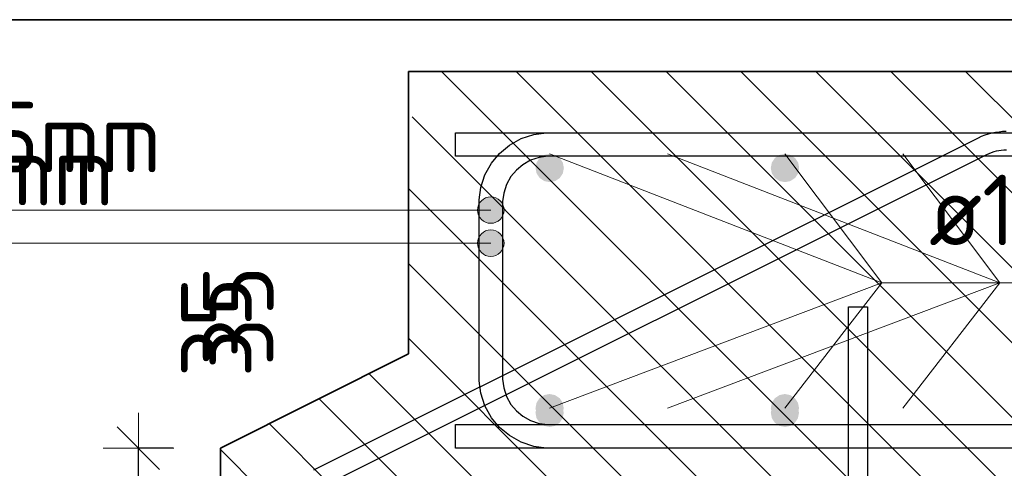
# Model space of a CAD drawing. Header units: metres. Extents: x -38 to 97, y -15 to 21.
# Tile 80 of 256: x 71.916 to 72.334, y 1.081 to 1.272. Entities that reach past the tile are written whole.
import ezdxf

# ---------------------------------------------------------------- set-up
doc = ezdxf.new("R2010")
doc.units = ezdxf.units.M
doc.header["$PDMODE"] = 65
for name, color, linetype, lineweight in [('XR$4$Арм. стержнями верхней зоны', 180, 'Continuous', 35), ('XR$4$Арм. стержнями нижней зоны', 180, 'Continuous', 35), ('XR$4$Арм.стержн. Арматура края', 96, 'Continuous', 35), ('XR$4$Арм.стержн. Доп. арматура', 180, 'Continuous', 35), ('XR$4$Размерная линия (1)', 7, 'Continuous', 13), ('XR$5$Арм. стержнями верхней зоны', 180, 'Continuous', 35), ('XR$5$Арм. стержнями нижней зоны', 180, 'Continuous', 35), ('XR$5$Арм.стержн. Арматура края', 96, 'Continuous', 35), ('XR$5$Арм.стержн. Доп. арматура', 180, 'Continuous', 35), ('XR$5$Размерная линия (1)', 7, 'Continuous', 13), ('XR$6$Текст_ примечание', 7, 'Continuous', 13)]:
    doc.layers.add(name, color=color, linetype=linetype, lineweight=lineweight)
doc.styles.add('ISOCPEUR', font='txt')
doc.dimstyles.new('DIMSTYLE_32', dxfattribs={"dimtxt": 0.03, "dimasz": 0.03, "dimexe": 0, "dimexo": 0, "dimgap": 0.015, "dimtad": 0, "dimdec": 0, "dimlfac": 1000, "dimrnd": 5, "dimzin": 12, "dimdsep": 46, "dimtxsty": 'ISOCPEUR', "dimblk1": 'ALL_ML_STRICH', "dimblk2": 'ALL_ML_STRICH', "dimsah": 1, "dimcen": 0, "dimclrd": 7, "dimclre": 256, "dimclrt": 7, "dimadec": 0, "dimazin": 0, "dimtfac": 1, "dimtdec": 0, "dimtix": 1, "dimtmove": 2, "dimatfit": 3, "dimfxl": 0, "dimtvp": 1.2, "dimtzin": 0, "dimlwd": 0, "dimlwe": -3, "dimarcsym": 0})
pattern_1 = [(135, (0, 0), (-0.031819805, -0.031819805), [0.4, -0.05, 0, -0.05]), (135, (-0.01591, -0.01591), (-0.031819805, -0.031819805), [0.8, -0.1, 0.1, -0.1])]

# ---------------------------------------------------------------- blocks, each defined once
blk = doc.blocks.new('ALL_ML_STRICH')
at = {"color": 0, "linetype": 'ByBlock', "lineweight": -2}
for p, q in [((0, -0.5), (0, 0.5)), ((-0.3, -0.3), (0.3, 0.3)), ((-1, 0), (0.5, 0))]:
    blk.add_line(p, q, dxfattribs=at)
blk = doc.blocks.new('*D545')
at = {"layer": 'DEFPOINTS', "color": 7, "linetype": 'Continuous', "lineweight": 13, "transparency": 33554687}
for p in [(72.00104, 1.08971), (71.96621, 1.05471), (72.04097, 1.05471)]:
    blk.add_point(p, dxfattribs=at)
at = {"layer": 'XR$4$Размерная линия (1)', "color": 9, "linetype": 'Continuous', "lineweight": -2, "true_color": 0xc7c7c7, "transparency": 33554687}
for p, q in [((71.98104, 1.08971), (71.96621, 1.08971)), ((72.02097, 1.05471), (71.96621, 1.05471))]:
    blk.add_line(p, q, dxfattribs=at)
at = {"layer": 'XR$4$Размерная линия (1)', "color": 7, "linetype": 'Continuous', "lineweight": -2, "transparency": 33554687}
blk.add_line((71.96621, 1.05471), (71.96621, 1.08971), dxfattribs=at)
at = {"layer": 'XR$4$Размерная линия (1)', "color": 7, "linetype": 'Continuous', "lineweight": 13, "transparency": 33554687, "xscale": 0.03, "yscale": 0.03, "zscale": 0.03}
for p, rotation in [((71.96621, 1.08971), 90), ((71.96621, 1.05471), 270)]:
    blk.add_blockref('ALL_ML_STRICH', p, dxfattribs=dict(at, rotation=rotation))
at = {"layer": 'XR$4$Размерная линия (1)', "color": 7, "linetype": 'Continuous', "lineweight": 13, "transparency": 33554687, "insert": (71.99937, 1.14115), "char_height": 0.03, "width": 0.06, "attachment_point": 5, "rotation": 90, "style": 'ISOCPEUR'}
blk.add_mtext('\\A1;{35}', dxfattribs=at)
blk = doc.blocks.new('*D869')
at = {"layer": 'DEFPOINTS', "color": 7, "linetype": 'Continuous', "lineweight": 13, "transparency": 33554687}
for p in [(72.00104, 1.08971), (71.96621, 1.05471), (72.04097, 1.05471)]:
    blk.add_point(p, dxfattribs=at)
at = {"layer": 'XR$5$Размерная линия (1)', "color": 9, "linetype": 'Continuous', "lineweight": -2, "true_color": 0xc7c7c7, "transparency": 33554687}
for p, q in [((71.98104, 1.08971), (71.96621, 1.08971)), ((72.02097, 1.05471), (71.96621, 1.05471))]:
    blk.add_line(p, q, dxfattribs=at)
at = {"layer": 'XR$5$Размерная линия (1)', "color": 7, "linetype": 'Continuous', "lineweight": -2, "transparency": 33554687}
blk.add_line((71.96621, 1.05471), (71.96621, 1.08971), dxfattribs=at)
at = {"layer": 'XR$5$Размерная линия (1)', "color": 7, "linetype": 'Continuous', "lineweight": 13, "transparency": 33554687, "xscale": 0.03, "yscale": 0.03, "zscale": 0.03}
for p, rotation in [((71.96621, 1.08971), 90), ((71.96621, 1.05471), 270)]:
    blk.add_blockref('ALL_ML_STRICH', p, dxfattribs=dict(at, rotation=rotation))
at = {"layer": 'XR$5$Размерная линия (1)', "color": 7, "linetype": 'Continuous', "lineweight": 13, "transparency": 33554687, "insert": (72.00864, 1.14588), "char_height": 0.03, "width": 0.06, "attachment_point": 5, "rotation": 90, "style": 'ISOCPEUR'}
blk.add_mtext('\\A1;{35}', dxfattribs=at)

msp = doc.modelspace()

# ---------------------------------------------------------------- hatches: boundary and pattern name
at = {"linetype": 'Continuous', "lineweight": 13, "transparency": 33554687}
h = msp.add_hatch(dxfattribs=at)
h.set_pattern_fill('__________540', scale=0.015, style=0, pattern_type=2)
h.set_pattern_definition(pattern_1)
h.paths.add_polyline_path([(72.08104, 1.24971), (72.08104, 1.12971), (72.00104, 1.08971), (72.00104, 1.04971), (72.61695, 1.04971), (72.61695, 1.24971)], flags=0)
h = msp.add_hatch(dxfattribs=at)
h.set_pattern_fill('__________540', scale=0.015, style=0, pattern_type=2)
h.set_pattern_definition(pattern_1)
h.paths.add_polyline_path([(72.08104, 1.24971), (72.08104, 1.12971), (72.00104, 1.08971), (72.00104, 1.04971), (72.61695, 1.04971), (72.61695, 1.24971)], flags=0)
at = {"layer": 'XR$4$Арм.стержн. Арматура края', "linetype": 'Continuous', "lineweight": 13, "transparency": 33554687}
for points in [[(72.11113, 1.17959), (72.11315, 1.17194), (72.11315, 1.18161)], [(72.11315, 1.18161), (72.11597, 1.17115), (72.11597, 1.1824)], [(72.11315, 1.18161), (72.11315, 1.17194), (72.11597, 1.17115)], [(72.11597, 1.1824), (72.11597, 1.17115), (72.11878, 1.17194)], [(72.11597, 1.1824), (72.11878, 1.17194), (72.11878, 1.18161)], [(72.11878, 1.18161), (72.11878, 1.17194), (72.1208, 1.17396)], [(72.11878, 1.18161), (72.1208, 1.17396), (72.1208, 1.17959)], [(72.11113, 1.17396), (72.11113, 1.17959), (72.11034, 1.17678)], [(72.11113, 1.17959), (72.11113, 1.17396), (72.11315, 1.17194)], [(72.1208, 1.17959), (72.1208, 1.17396), (72.12159, 1.17678)]]:
    msp.add_hatch(color=7, dxfattribs=at).paths.add_polyline_path(points)
at = {"layer": 'XR$4$Арм.стержн. Доп. арматура', "linetype": 'Continuous', "lineweight": 50, "transparency": 33554687}
for points in [[(72.14697, 1.20871), (72.14651, 1.21101), (72.14521, 1.21296), (72.14326, 1.21426), (72.14097, 1.21471), (72.13867, 1.21426), (72.13672, 1.21296), (72.13542, 1.21101), (72.13497, 1.20871), (72.13542, 1.20642), (72.13672, 1.20447), (72.13867, 1.20317), (72.14097, 1.20271), (72.14326, 1.20317), (72.14521, 1.20447), (72.14651, 1.20642)], [(72.24697, 1.20871), (72.24651, 1.21101), (72.24521, 1.21296), (72.24326, 1.21426), (72.24097, 1.21471), (72.23867, 1.21426), (72.23672, 1.21296), (72.23542, 1.21101), (72.23497, 1.20871), (72.23542, 1.20642), (72.23672, 1.20447), (72.23867, 1.20317), (72.24097, 1.20271), (72.24326, 1.20317), (72.24521, 1.20447), (72.24651, 1.20642)], [(72.14697, 1.10471), (72.14651, 1.10701), (72.14521, 1.10896), (72.14326, 1.11026), (72.14097, 1.11071), (72.13867, 1.11026), (72.13672, 1.10896), (72.13542, 1.10701), (72.13497, 1.10471), (72.13542, 1.10242), (72.13672, 1.10047), (72.13867, 1.09917), (72.14097, 1.09871), (72.14326, 1.09917), (72.14521, 1.10047), (72.14651, 1.10242)], [(72.24697, 1.10471), (72.24651, 1.10701), (72.24521, 1.10896), (72.24326, 1.11026), (72.24097, 1.11071), (72.23867, 1.11026), (72.23672, 1.10896), (72.23542, 1.10701), (72.23497, 1.10471), (72.23542, 1.10242), (72.23672, 1.10047), (72.23867, 1.09917), (72.24097, 1.09871), (72.24326, 1.09917), (72.24521, 1.10047), (72.24651, 1.10242)]]:
    msp.add_hatch(color=34, dxfattribs=at).paths.add_polyline_path(points)
at = {"layer": 'XR$5$Арм.стержн. Арматура края', "linetype": 'Continuous', "lineweight": 13, "transparency": 33554687}
for points in [[(72.11113, 1.18803), (72.11113, 1.19366), (72.11034, 1.19085)], [(72.11113, 1.19366), (72.11315, 1.18601), (72.11315, 1.19568)], [(72.11113, 1.19366), (72.11113, 1.18803), (72.11315, 1.18601)], [(72.11315, 1.19568), (72.11597, 1.18522), (72.11597, 1.19647)], [(72.11315, 1.19568), (72.11315, 1.18601), (72.11597, 1.18522)], [(72.11597, 1.19647), (72.11597, 1.18522), (72.11878, 1.18601)], [(72.11597, 1.19647), (72.11878, 1.18601), (72.11878, 1.19568)], [(72.11878, 1.19568), (72.11878, 1.18601), (72.1208, 1.18803)], [(72.11878, 1.19568), (72.1208, 1.18803), (72.1208, 1.19366)], [(72.1208, 1.19366), (72.1208, 1.18803), (72.12159, 1.19085)]]:
    msp.add_hatch(color=7, dxfattribs=at).paths.add_polyline_path(points)
at = {"layer": 'XR$5$Арм.стержн. Доп. арматура', "linetype": 'Continuous', "lineweight": 50, "transparency": 33554687}
for points in [[(72.14704, 1.20871), (72.14659, 1.21101), (72.14529, 1.21296), (72.14334, 1.21426), (72.14104, 1.21471), (72.13875, 1.21426), (72.1368, 1.21296), (72.1355, 1.21101), (72.13504, 1.20871), (72.1355, 1.20642), (72.1368, 1.20447), (72.13875, 1.20317), (72.14104, 1.20271), (72.14334, 1.20317), (72.14529, 1.20447), (72.14659, 1.20642)], [(72.24704, 1.20871), (72.24659, 1.21101), (72.24529, 1.21296), (72.24334, 1.21426), (72.24104, 1.21471), (72.23875, 1.21426), (72.2368, 1.21296), (72.2355, 1.21101), (72.23504, 1.20871), (72.2355, 1.20642), (72.2368, 1.20447), (72.23875, 1.20317), (72.24104, 1.20271), (72.24334, 1.20317), (72.24529, 1.20447), (72.24659, 1.20642)], [(72.14697, 1.10671), (72.14651, 1.10901), (72.14521, 1.11096), (72.14326, 1.11226), (72.14097, 1.11271), (72.13867, 1.11226), (72.13672, 1.11096), (72.13542, 1.10901), (72.13497, 1.10671), (72.13542, 1.10442), (72.13672, 1.10247), (72.13867, 1.10117), (72.14097, 1.10071), (72.14326, 1.10117), (72.14521, 1.10247), (72.14651, 1.10442)], [(72.24697, 1.10671), (72.24651, 1.10901), (72.24521, 1.11096), (72.24326, 1.11226), (72.24097, 1.11271), (72.23867, 1.11226), (72.23672, 1.11096), (72.23542, 1.10901), (72.23497, 1.10671), (72.23542, 1.10442), (72.23672, 1.10247), (72.23867, 1.10117), (72.24097, 1.10071), (72.24326, 1.10117), (72.24521, 1.10247), (72.24651, 1.10442)]]:
    msp.add_hatch(color=34, dxfattribs=at).paths.add_polyline_path(points)

# ---------------------------------------------------------------- linework, layer by layer
at = {"color": 7, "linetype": 'Continuous', "lineweight": 35, "transparency": 33554687}
for p, q in [((72.08104, 1.24971), (72.08104, 1.12971)), ((72.61695, 1.24971), (72.08104, 1.24971)), ((72.08104, 1.24971), (72.08104, 1.12971)), ((72.61695, 1.24971), (72.08104, 1.24971)), ((72.08104, 1.12971), (72.00104, 1.08971)), ((72.08104, 1.12971), (72.00104, 1.08971)), ((72.00104, 1.08971), (72.00104, 1.04971)), ((72.00104, 1.08971), (72.00104, 1.04971))]:
    msp.add_line(p, q, dxfattribs=at)
at = {"layer": 'XR$4$Арм. стержнями верхней зоны', "color": 4, "linetype": 'Continuous', "lineweight": 25, "transparency": 33554687}
msp.add_lwpolyline([(72.10104, 1.22371), (72.62195, 1.22371), (72.62195, 1.21371), (72.10104, 1.21371), (72.10104, 1.22371)], dxfattribs=at)
at = {"layer": 'XR$4$Арм. стержнями нижней зоны', "color": 4, "linetype": 'Continuous', "lineweight": 25, "transparency": 33554687}
msp.add_lwpolyline([(72.10104, 1.09971), (72.62195, 1.09971), (72.62195, 1.08971), (72.10104, 1.08971), (72.10104, 1.09971)], dxfattribs=at)
at = {"layer": 'XR$4$Арм.стержн. Арматура края', "color": 7, "linetype": 'Continuous', "lineweight": 13, "transparency": 33554687}
for p, q in [((72.11597, 1.1824), (72.11597, 1.1824)), ((71.70434, 1.17678), (72.06434, 1.17678)), ((72.06434, 1.17678), (72.11597, 1.17678)), ((72.11034, 1.17678), (72.11034, 1.17678)), ((72.12159, 1.17678), (72.12159, 1.17678)), ((72.11597, 1.17115), (72.11597, 1.17115))]:
    msp.add_line(p, q, dxfattribs=at)
at = {"layer": 'XR$4$Арм.стержн. Арматура края', "color": 40, "linetype": 'Continuous', "lineweight": 25, "transparency": 33554687}
for points in [[(72.0407, 1.08045), (72.32321, 1.22157), (72.32458, 1.22219), (72.32601, 1.22274), (72.32747, 1.22321), (72.32895, 1.2236), (72.33044, 1.22391), (72.33196, 1.22414), (72.33349, 1.22429), (72.33498, 1.22435)], [(72.33515, 1.21635), (72.33403, 1.2163), (72.33294, 1.2162), (72.33185, 1.21604), (72.33078, 1.21581), (72.32973, 1.21554), (72.32869, 1.2152), (72.32766, 1.2148), (72.32664, 1.21434), (72.04462, 1.07347)], [(72.26804, 0.94194), (72.26804, 1.14971), (72.27604, 1.14971)], [(72.27604, 1.14971), (72.27604, 0.94139)]]:
    msp.add_lwpolyline(points, dxfattribs=at)
at = {"layer": 'XR$4$Арм.стержн. Арматура края', "color": 4, "linetype": 'Continuous', "lineweight": 25, "transparency": 33554687}
for points in [[(72.61097, 1.08971), (72.13953, 1.08971), (72.13432, 1.09044), (72.12888, 1.09223), (72.12387, 1.09504), (72.11974, 1.09849), (72.11629, 1.10261), (72.11349, 1.10762), (72.11169, 1.11306), (72.11097, 1.11828), (72.11097, 1.19515), (72.11169, 1.20036), (72.11349, 1.2058), (72.11629, 1.21081), (72.11974, 1.21494), (72.12387, 1.21839), (72.12888, 1.22119), (72.13432, 1.22299), (72.13953, 1.22371), (72.61097, 1.22371)], [(72.61097, 1.21371), (72.14022, 1.21371), (72.13659, 1.21321), (72.13292, 1.212), (72.12956, 1.21012), (72.12684, 1.20784), (72.12456, 1.20511), (72.12268, 1.20176), (72.12147, 1.19809), (72.12097, 1.19446), (72.12097, 1.11897), (72.12147, 1.11533), (72.12268, 1.11167), (72.12456, 1.10831), (72.12684, 1.10558), (72.12956, 1.10331), (72.13292, 1.10143), (72.13659, 1.10022), (72.14022, 1.09971), (72.61097, 1.09971)]]:
    msp.add_lwpolyline(points, dxfattribs=at)
at = {"layer": 'XR$4$Арм.стержн. Арматура края', "color": 7, "linetype": 'Continuous', "lineweight": 13, "transparency": 33554687}
msp.add_circle((72.11597, 1.17678), 0.00563, dxfattribs=at)
at = {"layer": 'XR$4$Арм.стержн. Доп. арматура', "color": 7, "linetype": 'Continuous', "lineweight": 13, "transparency": 33554687}
for q in [(72.14097, 1.21471), (72.24097, 1.21471), (72.14097, 1.10671), (72.24097, 1.10671), (72.50822, 1.15987)]:
    msp.add_line((72.28222, 1.15987), q, dxfattribs=at)
at = {"layer": 'XR$5$Арм. стержнями верхней зоны', "color": 4, "linetype": 'Continuous', "lineweight": 25, "transparency": 33554687}
msp.add_lwpolyline([(72.10104, 1.22371), (72.62195, 1.22371), (72.62195, 1.21371), (72.10104, 1.21371), (72.10104, 1.22371)], dxfattribs=at)
at = {"layer": 'XR$5$Арм. стержнями нижней зоны', "color": 4, "linetype": 'Continuous', "lineweight": 25, "transparency": 33554687}
msp.add_lwpolyline([(72.10104, 1.09971), (72.62195, 1.09971), (72.62195, 1.08971), (72.10104, 1.08971), (72.10104, 1.09971)], dxfattribs=at)
at = {"layer": 'XR$5$Арм.стержн. Арматура края', "color": 7, "linetype": 'Continuous', "lineweight": 13, "transparency": 33554687}
for p, q in [((72.11597, 1.19647), (72.11597, 1.19647)), ((71.72442, 1.19085), (72.07442, 1.19085)), ((72.07442, 1.19085), (72.11597, 1.19085)), ((72.11034, 1.19085), (72.11034, 1.19085)), ((72.12159, 1.19085), (72.12159, 1.19085)), ((72.11597, 1.18522), (72.11597, 1.18522))]:
    msp.add_line(p, q, dxfattribs=at)
at = {"layer": 'XR$5$Арм.стержн. Арматура края', "color": 40, "linetype": 'Continuous', "lineweight": 25, "transparency": 33554687}
for points in [[(72.0407, 1.08045), (72.32321, 1.22157), (72.32458, 1.22219), (72.32601, 1.22274), (72.32747, 1.22321), (72.32895, 1.2236), (72.33044, 1.22391), (72.33196, 1.22414), (72.33349, 1.22429), (72.33498, 1.22435)], [(72.33515, 1.21635), (72.33403, 1.2163), (72.33294, 1.2162), (72.33185, 1.21604), (72.33078, 1.21581), (72.32973, 1.21554), (72.32869, 1.2152), (72.32766, 1.2148), (72.32664, 1.21434), (72.04462, 1.07347)], [(72.26804, 0.94194), (72.26804, 1.14971), (72.27604, 1.14971)], [(72.27604, 1.14971), (72.27604, 0.94139)]]:
    msp.add_lwpolyline(points, dxfattribs=at)
at = {"layer": 'XR$5$Арм.стержн. Арматура края', "color": 4, "linetype": 'Continuous', "lineweight": 25, "transparency": 33554687}
for points in [[(72.61097, 1.08971), (72.13953, 1.08971), (72.13432, 1.09044), (72.12888, 1.09223), (72.12387, 1.09504), (72.11974, 1.09849), (72.11629, 1.10261), (72.11349, 1.10762), (72.11169, 1.11306), (72.11097, 1.11828), (72.11097, 1.19515), (72.11169, 1.20036), (72.11349, 1.2058), (72.11629, 1.21081), (72.11974, 1.21494), (72.12387, 1.21839), (72.12888, 1.22119), (72.13432, 1.22299), (72.13953, 1.22371), (72.61097, 1.22371)], [(72.61097, 1.21371), (72.14022, 1.21371), (72.13659, 1.21321), (72.13292, 1.212), (72.12956, 1.21012), (72.12684, 1.20784), (72.12456, 1.20511), (72.12268, 1.20176), (72.12147, 1.19809), (72.12097, 1.19446), (72.12097, 1.11897), (72.12147, 1.11533), (72.12268, 1.11167), (72.12456, 1.10831), (72.12684, 1.10558), (72.12956, 1.10331), (72.13292, 1.10143), (72.13659, 1.10022), (72.14022, 1.09971), (72.61097, 1.09971)]]:
    msp.add_lwpolyline(points, dxfattribs=at)
at = {"layer": 'XR$5$Арм.стержн. Арматура края', "color": 7, "linetype": 'Continuous', "lineweight": 13, "transparency": 33554687}
msp.add_circle((72.11597, 1.19085), 0.00563, dxfattribs=at)
at = {"layer": 'XR$5$Арм.стержн. Доп. арматура', "color": 7, "linetype": 'Continuous', "lineweight": 13, "transparency": 33554687}
for q in [(72.19104, 1.21471), (72.29104, 1.21471), (72.19104, 1.10671), (72.29104, 1.10671), (72.5583, 1.15987)]:
    msp.add_line((72.3323, 1.15987), q, dxfattribs=at)
at = {"layer": 'XR$6$Текст_ примечание', "color": 7, "linetype": 'Continuous', "lineweight": 35, "transparency": 33554687}
msp.add_line((67.91979, 1.27171), (86.41979, 1.27171), dxfattribs=at)
at = {"layer": 'XR$6$Текст_ примечание', "color": 7, "linetype": 'Continuous', "lineweight": 13, "transparency": 33554687}
msp.add_line((86.41979, 1.27171), (67.91979, 1.27171), dxfattribs=at)

# ---------------------------------------------------------------- texts
at = {"layer": 'XR$4$Арм.стержн. Арматура края', "color": 7, "linetype": 'Continuous', "lineweight": 25, "transparency": 33554687, "insert": (71.72584, 1.19278), "char_height": 0.03, "width": 0.2806692, "attachment_point": 7, "style": 'ISOCPEUR'}
msp.add_mtext('\\W0.92;ø10 L=1135mm ', dxfattribs=at)
at = {"layer": 'XR$4$Арм.стержн. Доп. арматура', "color": 7, "linetype": 'Continuous', "lineweight": 25, "transparency": 33554687, "insert": (72.30222, 1.17587), "char_height": 0.03, "width": 0.1999832, "attachment_point": 7, "style": 'ISOCPEUR'}
msp.add_mtext('\\W0.94;ø12 L=п.м.', dxfattribs=at)
at = {"layer": 'XR$5$Арм.стержн. Арматура края', "color": 7, "linetype": 'Continuous', "lineweight": 25, "transparency": 33554687, "char_height": 0.03, "attachment_point": 7, "style": 'ISOCPEUR'}
for s, insert, width in [('\\W0.92;ø10 L=1135mm ', (71.74592, 1.20685), 0.2806692), ('\\W0.95;ш.200 ', (71.82092, 1.14685), 0.1311997)]:
    msp.add_mtext(s, dxfattribs=dict(at, insert=insert, width=width))

# ---------------------------------------------------------------- dimensions: what is measured, and where the dimension line sits
at = {"layer": 'XR$4$Размерная линия (1)', "color": 7, "linetype": 'Continuous', "lineweight": 13, "transparency": 33554687}
dim = msp.add_linear_dim(base=(71.96621, 1.08971), p1=(72.02097, 1.05471), p2=(71.98104, 1.08971), angle=90, dimstyle='DIMSTYLE_32', override={"dimpost": '<>', "dimclrd": 7, "dimclre": 9, "dimclrt": 7, "dimlwd": 0, "dimlwe": 65533}, dxfattribs=at)
dim.commit()
dim.dimension.update_dxf_attribs({"geometry": '*D545', "text_midpoint": (71.99937, 1.14115), "dimtype": 160})
at = {"layer": 'XR$5$Размерная линия (1)', "color": 7, "linetype": 'Continuous', "lineweight": 13, "transparency": 33554687}
dim = msp.add_linear_dim(base=(71.96621, 1.08971), p1=(72.02097, 1.05471), p2=(71.98104, 1.08971), angle=90, dimstyle='DIMSTYLE_32', override={"dimpost": '<>', "dimclrd": 7, "dimclre": 9, "dimclrt": 7, "dimlwd": 0, "dimlwe": 65533}, dxfattribs=at)
dim.commit()
dim.dimension.update_dxf_attribs({"geometry": '*D869', "text_midpoint": (72.00864, 1.14588), "dimtype": 160})

doc.saveas('drawing.dxf')
